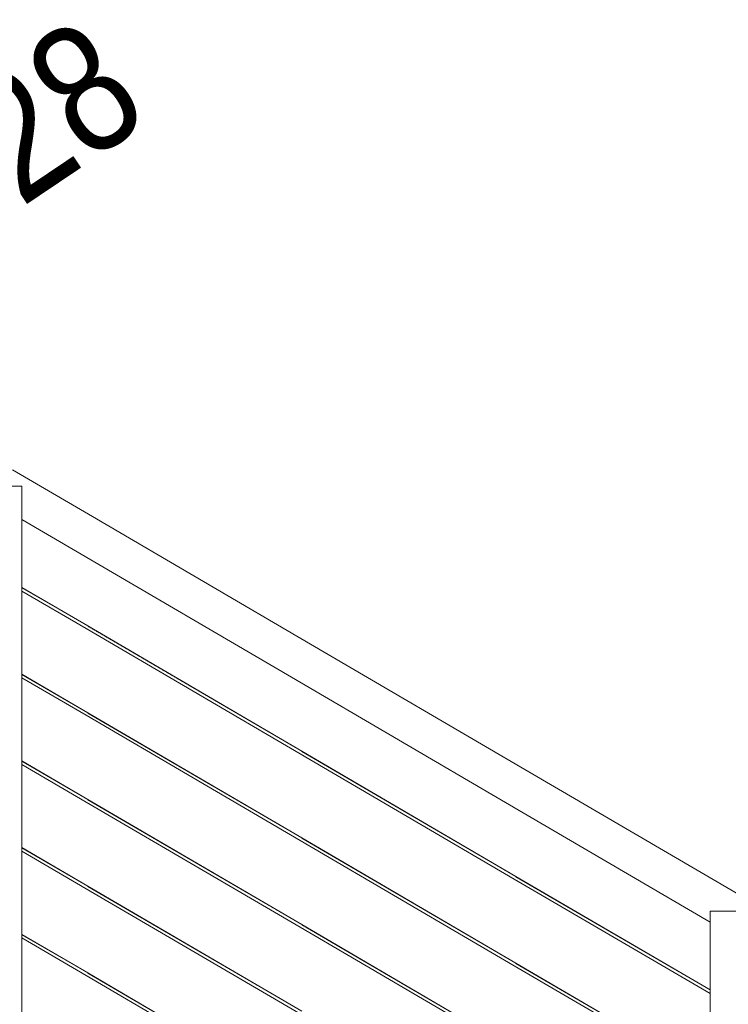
# Model space of a CAD drawing. Header units: millimetres. Extents: x -126680 to -83680, y 18016 to 39016.
# Tile 63 of 121: x -108397 to -107470, y 26654 to 27941. Entities that reach past the tile are written whole.
import ezdxf

# ---------------------------------------------------------------- set-up
doc = ezdxf.new("R2010")
doc.units = ezdxf.units.MM
doc.header["$MEASUREMENT"] = 0
doc.linetypes.add('Wipeout_Contour', pattern=[1000, 0, -1000])
doc.layers.add('Nowe_Konstrukcja - Schody', color=7, linetype='Continuous')
doc.layers.add('Nowe_Konstrukcja - Ściany zew', color=7, linetype='Continuous')
doc.layers.add('Nowe_Konstrukcja - Schody_Nr_pióra__101', color=250, linetype='Continuous', lineweight=13, true_color=0x333333)
doc.layers.add('Nowe_Tabelka_Nr_pióra__3', color=7, linetype='Continuous', lineweight=13)
doc.styles.add('STYL_AUTOMATYCZNY_2', font='arial.ttf', dxfattribs={"width": 0.8})

msp = doc.modelspace()

# ---------------------------------------------------------------- texts
at = {"layer": 'Nowe_Tabelka_Nr_pióra__3', "color": 7, "linetype": 'Continuous', "lineweight": 13, "insert": (-108307.5, 27750.8), "char_height": 167.188, "attachment_point": 8, "rotation": 33.8952, "line_spacing_factor": 0.938208, "style": 'STYL_AUTOMATYCZNY_2'}
msp.add_mtext('\\A1;{\\pqc;\\fArial|b0|i0|c238|p0;\\W0.800000;11 x 16,36\\P\\pqc;\\fArial|b0|i0|c238|p0;\\W0.800000;28}', dxfattribs=at)

# ---------------------------------------------------------------- wipeouts: each hides what was drawn before it
at = {"color": 254, "linetype": 'Wipeout_Contour', "lineweight": 0, "ltscale": 556092.68869}
msp.add_wipeout([(-108394, 26972.2), (-107644.1, 26533.9), (-107553.5, 26589.7), (-107750, 26704.5), (-108394, 27080.9)], dxfattribs=at).dxf.layer = 'Nowe_Konstrukcja - Ściany zew'

# ---------------------------------------------------------------- next in the draw order: wipeouts: each hides what was drawn before it
at = {"color": 254, "linetype": 'Wipeout_Contour', "lineweight": 0, "ltscale": 445183.525222}
msp.add_wipeout([(-108394, 26858.8), (-107738.6, 26475.8), (-107648, 26531.5), (-108394, 26967.5)], dxfattribs=at).dxf.layer = 'Nowe_Konstrukcja - Ściany zew'

# ---------------------------------------------------------------- next in the draw order: wipeouts: each hides what was drawn before it
at = {"color": 254, "linetype": 'Wipeout_Contour', "lineweight": 0, "ltscale": 445284.76607}
msp.add_wipeout([(-108394, 26854.2), (-108394, 26745.5), (-107833.1, 26417.7), (-107742.5, 26473.4)], dxfattribs=at).dxf.layer = 'Nowe_Konstrukcja - Ściany zew'

# ---------------------------------------------------------------- next in the draw order: wipeouts: each hides what was drawn before it
at = {"color": 254, "linetype": 'Wipeout_Contour', "lineweight": 0, "ltscale": 445386.329778}
msp.add_wipeout([(-108394, 26740.9), (-108394, 26632.2), (-107927.6, 26359.6), (-107836.9, 26415.3)], dxfattribs=at).dxf.layer = 'Nowe_Konstrukcja - Ściany zew'

# ---------------------------------------------------------------- next in the draw order: wipeouts: each hides what was drawn before it
at = {"color": 254, "linetype": 'Wipeout_Contour', "lineweight": 0, "ltscale": 777810.10507}
msp.add_wipeout([(-108394, 27085.5), (-107748, 26707.9), (-107549.6, 26592), (-107494, 26626.3), (-107494, 26668.2), (-107750, 26817.8), (-108394, 27194.2)], dxfattribs=at).dxf.layer = 'Nowe_Konstrukcja - Ściany zew'

# ---------------------------------------------------------------- next in the draw order: wipeouts: each hides what was drawn before it
at = {"color": 254, "linetype": 'Wipeout_Contour', "lineweight": 0, "ltscale": 667168.27954}
msp.add_wipeout([(-108394, 27287.5), (-108394, 27198.8), (-107748, 26821.3), (-107494, 26672.8), (-107494, 26761.6), (-107761.6, 26918)], dxfattribs=at).dxf.layer = 'Nowe_Konstrukcja - Ściany zew'

# ---------------------------------------------------------------- next in the draw order: wipeouts: each hides what was drawn before it
at = {"color": 254, "linetype": 'Wipeout_Contour', "lineweight": 0, "ltscale": 443695.68201}
msp.add_wipeout([(-107761.6, 26918), (-107494, 26761.6), (-107494, 26763.8), (-107760.6, 26919.6)], dxfattribs=at).dxf.layer = 'Nowe_Konstrukcja - Schody'
at = {"color": 254, "linetype": 'Wipeout_Contour', "lineweight": 0, "ltscale": 445579.527385}
msp.add_wipeout([(-108030, 26528.1), (-108029.7, 26528.6), (-108309.7, 26692.3), (-108310, 26691.8)], dxfattribs=at).dxf.layer = 'Nowe_Konstrukcja - Schody'

# ---------------------------------------------------------------- next in the draw order: wipeouts: each hides what was drawn before it
at = {"color": 254, "linetype": 'Wipeout_Contour', "lineweight": 0, "ltscale": 443695.687082}
msp.add_wipeout([(-107760.6, 26919.6), (-107494, 26763.8), (-107494, 26770.1), (-107757.9, 26924.3)], dxfattribs=at).dxf.layer = 'Nowe_Konstrukcja - Schody'
at = {"color": 254, "linetype": 'Wipeout_Contour', "lineweight": 0, "ltscale": 445576.787683}
msp.add_wipeout([(-108029, 26529.9), (-108028.3, 26531.1), (-108308.3, 26694.7), (-108309, 26693.5)], dxfattribs=at).dxf.layer = 'Nowe_Konstrukcja - Schody'

# ---------------------------------------------------------------- next in the draw order: wipeouts: each hides what was drawn before it
at = {"color": 254, "linetype": 'Wipeout_Contour', "lineweight": 0, "ltscale": 554467.933853}
msp.add_wipeout([(-107757.9, 26924.3), (-107494, 26770.1), (-107494, 26775.9), (-107487.9, 26775.9), (-107753.8, 26931.3)], dxfattribs=at).dxf.layer = 'Nowe_Konstrukcja - Schody'
at = {"color": 254, "linetype": 'Wipeout_Contour', "lineweight": 0, "ltscale": 445575.652901}
msp.add_wipeout([(-108028.3, 26531.1), (-108028, 26531.6), (-108308, 26695.2), (-108308.3, 26694.7)], dxfattribs=at).dxf.layer = 'Nowe_Konstrukcja - Schody'

# ---------------------------------------------------------------- next in the draw order: wipeouts: each hides what was drawn before it
at = {"color": 254, "linetype": 'Wipeout_Contour', "lineweight": 0, "ltscale": 444912.316803}
msp.add_wipeout([(-107761.6, 26918), (-107760.6, 26919.6), (-108040.6, 27083.3), (-108041.6, 27081.6)], dxfattribs=at).dxf.layer = 'Nowe_Konstrukcja - Schody'
at = {"color": 254, "linetype": 'Wipeout_Contour', "lineweight": 0, "ltscale": 443661.103326}
msp.add_wipeout([(-107749, 26939.6), (-107753.8, 26931.3), (-107487.9, 26775.9), (-107469, 26775.9)], dxfattribs=at).dxf.layer = 'Nowe_Konstrukcja - Schody'

# ---------------------------------------------------------------- next in the draw order: wipeouts: each hides what was drawn before it
at = {"color": 254, "linetype": 'Wipeout_Contour', "lineweight": 0, "ltscale": 444908.218223}
msp.add_wipeout([(-107760.6, 26919.6), (-107757.9, 26924.3), (-108037.9, 27087.9), (-108040.6, 27083.3)], dxfattribs=at).dxf.layer = 'Nowe_Konstrukcja - Schody'
at = {"color": 254, "linetype": 'Wipeout_Contour', "lineweight": 0, "ltscale": 443634.71922}
msp.add_wipeout([(-107469, 26775.9), (-107464.2, 26784.2), (-107744.2, 26947.8), (-107749, 26939.6)], dxfattribs=at).dxf.layer = 'Nowe_Konstrukcja - Schody'

# ---------------------------------------------------------------- next in the draw order: wipeouts: each hides what was drawn before it
at = {"color": 254, "linetype": 'Wipeout_Contour', "lineweight": 0, "ltscale": 444900.646132}
msp.add_wipeout([(-107757.9, 26924.3), (-107753.8, 26931.3), (-108033.8, 27094.9), (-108037.9, 27087.9)], dxfattribs=at).dxf.layer = 'Nowe_Konstrukcja - Schody'
at = {"color": 254, "linetype": 'Wipeout_Contour', "lineweight": 0, "ltscale": 443624.805354}
msp.add_wipeout([(-107464.2, 26784.2), (-107460.1, 26791.2), (-107740.1, 26954.8), (-107744.2, 26947.8)], dxfattribs=at).dxf.layer = 'Nowe_Konstrukcja - Schody'
at = {"color": 254, "linetype": 'Wipeout_Contour', "lineweight": 0, "ltscale": 553129.361801}
msp.add_wipeout([(-107494, 26775.9), (-107494, 25875.9), (-107469, 25875.9), (-107444, 25875.9), (-107444, 26775.9)], dxfattribs=at).dxf.layer = 'Nowe_Konstrukcja - Schody'

# ---------------------------------------------------------------- next in the draw order: wipeouts: each hides what was drawn before it
at = {"color": 254, "linetype": 'Wipeout_Contour', "lineweight": 0, "ltscale": 446157.854332}
msp.add_wipeout([(-108041.6, 27081.6), (-108040.6, 27083.3), (-108320.6, 27246.9), (-108321.6, 27245.2)], dxfattribs=at).dxf.layer = 'Nowe_Konstrukcja - Schody'
at = {"color": 254, "linetype": 'Wipeout_Contour', "lineweight": 0, "ltscale": 444890.754901}
msp.add_wipeout([(-107753.8, 26931.3), (-107749, 26939.6), (-108029, 27103.2), (-108033.8, 27094.9)], dxfattribs=at).dxf.layer = 'Nowe_Konstrukcja - Schody'
at = {"color": 254, "linetype": 'Wipeout_Contour', "lineweight": 0, "ltscale": 443617.219284}
msp.add_wipeout([(-107460.1, 26791.2), (-107457.3, 26795.9), (-107737.3, 26959.5), (-107740.1, 26954.8)], dxfattribs=at).dxf.layer = 'Nowe_Konstrukcja - Schody'

# ---------------------------------------------------------------- next in the draw order: wipeouts: each hides what was drawn before it
at = {"color": 254, "linetype": 'Wipeout_Contour', "lineweight": 0, "ltscale": 446153.767194}
msp.add_wipeout([(-108040.6, 27083.3), (-108037.9, 27087.9), (-108317.9, 27251.6), (-108320.6, 27246.9)], dxfattribs=at).dxf.layer = 'Nowe_Konstrukcja - Schody'
at = {"color": 254, "linetype": 'Wipeout_Contour', "lineweight": 0, "ltscale": 444880.051504}
msp.add_wipeout([(-107749, 26939.6), (-107744.2, 26947.8), (-108024.2, 27111.5), (-108029, 27103.2)], dxfattribs=at).dxf.layer = 'Nowe_Konstrukcja - Schody'
at = {"color": 254, "linetype": 'Wipeout_Contour', "lineweight": 0, "ltscale": 443613.114328}
msp.add_wipeout([(-107457.3, 26795.9), (-107456.4, 26797.5), (-107736.4, 26961.1), (-107737.3, 26959.5)], dxfattribs=at).dxf.layer = 'Nowe_Konstrukcja - Schody'

# ---------------------------------------------------------------- next in the draw order: wipeouts: each hides what was drawn before it
at = {"color": 254, "linetype": 'Wipeout_Contour', "lineweight": 0, "ltscale": 446146.216241}
msp.add_wipeout([(-108037.9, 27087.9), (-108033.8, 27094.9), (-108313.8, 27258.6), (-108317.9, 27251.6)], dxfattribs=at).dxf.layer = 'Nowe_Konstrukcja - Schody'
at = {"color": 254, "linetype": 'Wipeout_Contour', "lineweight": 0, "ltscale": 444870.165435}
msp.add_wipeout([(-107744.2, 26947.8), (-107740.1, 26954.8), (-108020.1, 27118.5), (-108024.2, 27111.5)], dxfattribs=at).dxf.layer = 'Nowe_Konstrukcja - Schody'

# ---------------------------------------------------------------- next in the draw order: wipeouts: each hides what was drawn before it
at = {"color": 254, "linetype": 'Wipeout_Contour', "lineweight": 0, "ltscale": 446942.790944}
msp.add_wipeout([(-108320.6, 27246.9), (-108394, 27289.8), (-108394, 27287.5), (-108321.6, 27245.2)], dxfattribs=at).dxf.layer = 'Nowe_Konstrukcja - Schody'
at = {"color": 254, "linetype": 'Wipeout_Contour', "lineweight": 0, "ltscale": 446136.352624}
msp.add_wipeout([(-108033.8, 27094.9), (-108029, 27103.2), (-108309, 27266.8), (-108313.8, 27258.6)], dxfattribs=at).dxf.layer = 'Nowe_Konstrukcja - Schody'
at = {"color": 254, "linetype": 'Wipeout_Contour', "lineweight": 0, "ltscale": 444862.600636}
msp.add_wipeout([(-107740.1, 26954.8), (-107737.3, 26959.5), (-108017.3, 27123.1), (-108020.1, 27118.5)], dxfattribs=at).dxf.layer = 'Nowe_Konstrukcja - Schody'

# ---------------------------------------------------------------- next in the draw order: wipeouts: each hides what was drawn before it
at = {"color": 254, "linetype": 'Wipeout_Contour', "lineweight": 0, "ltscale": 446942.793983}
msp.add_wipeout([(-108317.9, 27251.6), (-108394, 27296), (-108394, 27289.8), (-108320.6, 27246.9)], dxfattribs=at).dxf.layer = 'Nowe_Konstrukcja - Schody'
at = {"color": 254, "linetype": 'Wipeout_Contour', "lineweight": 0, "ltscale": 446125.679108}
msp.add_wipeout([(-108029, 27103.2), (-108024.2, 27111.5), (-108304.2, 27275.1), (-108309, 27266.8)], dxfattribs=at).dxf.layer = 'Nowe_Konstrukcja - Schody'
at = {"color": 254, "linetype": 'Wipeout_Contour', "lineweight": 0, "ltscale": 444858.507191}
msp.add_wipeout([(-107737.3, 26959.5), (-107736.4, 26961.1), (-108016.4, 27124.8), (-108017.3, 27123.1)], dxfattribs=at).dxf.layer = 'Nowe_Konstrukcja - Schody'

# ---------------------------------------------------------------- next in the draw order: wipeouts: each hides what was drawn before it
at = {"color": 254, "linetype": 'Wipeout_Contour', "lineweight": 0, "ltscale": 446942.83328}
msp.add_wipeout([(-108313.8, 27258.6), (-108394, 27305.4), (-108394, 27296), (-108317.9, 27251.6)], dxfattribs=at).dxf.layer = 'Nowe_Konstrukcja - Schody'
at = {"color": 254, "linetype": 'Wipeout_Contour', "lineweight": 0, "ltscale": 446115.820641}
msp.add_wipeout([(-108024.2, 27111.5), (-108020.1, 27118.5), (-108300.1, 27282.1), (-108304.2, 27275.1)], dxfattribs=at).dxf.layer = 'Nowe_Konstrukcja - Schody'

# ---------------------------------------------------------------- next in the draw order: wipeouts: each hides what was drawn before it
at = {"color": 254, "linetype": 'Wipeout_Contour', "lineweight": 0, "ltscale": 446942.903489}
msp.add_wipeout([(-108309, 27266.8), (-108394, 27316.5), (-108394, 27305.4), (-108313.8, 27258.6)], dxfattribs=at).dxf.layer = 'Nowe_Konstrukcja - Schody'
at = {"color": 254, "linetype": 'Wipeout_Contour', "lineweight": 0, "ltscale": 446108.276963}
msp.add_wipeout([(-108020.1, 27118.5), (-108017.3, 27123.1), (-108297.3, 27286.8), (-108300.1, 27282.1)], dxfattribs=at).dxf.layer = 'Nowe_Konstrukcja - Schody'

# ---------------------------------------------------------------- next in the draw order: wipeouts: each hides what was drawn before it
at = {"color": 254, "linetype": 'Wipeout_Contour', "lineweight": 0, "ltscale": 446942.993477}
msp.add_wipeout([(-108394, 27327.6), (-108394, 27316.5), (-108309, 27266.8), (-108304.2, 27275.1)], dxfattribs=at).dxf.layer = 'Nowe_Konstrukcja - Schody'
at = {"color": 254, "linetype": 'Wipeout_Contour', "lineweight": 0, "ltscale": 446104.194947}
msp.add_wipeout([(-108017.3, 27123.1), (-108016.4, 27124.8), (-108296.4, 27288.4), (-108297.3, 27286.8)], dxfattribs=at).dxf.layer = 'Nowe_Konstrukcja - Schody'

# ---------------------------------------------------------------- next in the draw order: wipeouts: each hides what was drawn before it
at = {"color": 254, "linetype": 'Wipeout_Contour', "lineweight": 0, "ltscale": 782347.48398}
msp.add_wipeout([(-108414.2, 27339.4), (-108400, 27331.1), (-108394, 27331.1), (-108394, 27327.6), (-108304.2, 27275.1), (-108300.1, 27282.1), (-108410.1, 27346.4)], dxfattribs=at).dxf.layer = 'Nowe_Konstrukcja - Schody'

# ---------------------------------------------------------------- next in the draw order: wipeouts: each hides what was drawn before it
at = {"color": 254, "linetype": 'Wipeout_Contour', "lineweight": 0, "ltscale": 446975.944138}
msp.add_wipeout([(-108300.1, 27282.1), (-108297.3, 27286.8), (-108407.3, 27351.1), (-108410.1, 27346.4)], dxfattribs=at).dxf.layer = 'Nowe_Konstrukcja - Schody'

# ---------------------------------------------------------------- next in the draw order: wipeouts: each hides what was drawn before it
at = {"color": 254, "linetype": 'Wipeout_Contour', "lineweight": 0, "ltscale": 446971.870035}
msp.add_wipeout([(-108297.3, 27286.8), (-108296.4, 27288.4), (-108406.4, 27352.7), (-108407.3, 27351.1)], dxfattribs=at).dxf.layer = 'Nowe_Konstrukcja - Schody'

# ---------------------------------------------------------------- next in the draw order: wipeouts: each hides what was drawn before it
at = {"color": 254, "linetype": 'Wipeout_Contour', "lineweight": 0, "ltscale": 446779.800748}
msp.add_wipeout([(-108444, 27331.1), (-108444, 26366.8), (-108394, 26366.8), (-108394, 27331.1)], dxfattribs=at).dxf.layer = 'Nowe_Konstrukcja - Schody'

# ---------------------------------------------------------------- next in the draw order: linework, layer by layer
at = {"layer": 'Nowe_Konstrukcja - Schody_Nr_pióra__101', "color": 250, "linetype": 'Continuous', "lineweight": 13, "true_color": 0x333333}
for p, q in [((-108296.4, 27288.4), (-108406.4, 27352.7)), ((-108444, 27331.1), (-108394, 27331.1)), ((-108321.6, 27245.2), (-108394, 27287.5))]:
    msp.add_line(p, q, dxfattribs=at)

# ---------------------------------------------------------------- next in the draw order: wipeouts: each hides what was drawn before it
at = {"color": 254, "linetype": 'Wipeout_Contour', "lineweight": 0, "ltscale": 446388.417369}
msp.add_wipeout([(-108309.7, 26692.3), (-108394, 26741.5), (-108394, 26740.9), (-108310, 26691.8)], dxfattribs=at).dxf.layer = 'Nowe_Konstrukcja - Schody'

# ---------------------------------------------------------------- next in the draw order: wipeouts: each hides what was drawn before it
at = {"color": 254, "linetype": 'Wipeout_Contour', "lineweight": 0, "ltscale": 446388.383249}
msp.add_wipeout([(-108308.3, 26694.7), (-108394, 26744.8), (-108394, 26743.2), (-108309, 26693.5)], dxfattribs=at).dxf.layer = 'Nowe_Konstrukcja - Schody'

# ---------------------------------------------------------------- next in the draw order: wipeouts: each hides what was drawn before it
at = {"color": 254, "linetype": 'Wipeout_Contour', "lineweight": 0, "ltscale": 446388.377442}
msp.add_wipeout([(-108308, 26695.2), (-108394, 26745.5), (-108394, 26744.8), (-108308.3, 26694.7)], dxfattribs=at).dxf.layer = 'Nowe_Konstrukcja - Schody'

# ---------------------------------------------------------------- next in the draw order: wipeouts: each hides what was drawn before it
at = {"color": 254, "linetype": 'Wipeout_Contour', "lineweight": 0, "ltscale": 445688.037582}
msp.add_wipeout([(-108030, 26641.5), (-108029.7, 26642), (-108309.7, 26805.6), (-108310, 26805.1)], dxfattribs=at).dxf.layer = 'Nowe_Konstrukcja - Schody'

# ---------------------------------------------------------------- next in the draw order: wipeouts: each hides what was drawn before it
at = {"color": 254, "linetype": 'Wipeout_Contour', "lineweight": 0, "ltscale": 445685.307028}
msp.add_wipeout([(-108029, 26643.2), (-108028.3, 26644.4), (-108308.3, 26808), (-108309, 26806.8)], dxfattribs=at).dxf.layer = 'Nowe_Konstrukcja - Schody'

# ---------------------------------------------------------------- next in the draw order: wipeouts: each hides what was drawn before it
at = {"color": 254, "linetype": 'Wipeout_Contour', "lineweight": 0, "ltscale": 445684.176035}
msp.add_wipeout([(-108028.3, 26644.4), (-108028, 26644.9), (-108308, 26808.6), (-108308.3, 26808)], dxfattribs=at).dxf.layer = 'Nowe_Konstrukcja - Schody'

# ---------------------------------------------------------------- next in the draw order: linework, layer by layer
at = {"layer": 'Nowe_Konstrukcja - Schody_Nr_pióra__101', "color": 250, "linetype": 'Continuous', "lineweight": 13, "true_color": 0x333333}
for p, q in [((-108308, 26695.2), (-108394, 26745.5)), ((-108310, 26691.8), (-108394, 26740.9))]:
    msp.add_line(p, q, dxfattribs=at)

# ---------------------------------------------------------------- next in the draw order: wipeouts: each hides what was drawn before it
at = {"color": 254, "linetype": 'Wipeout_Contour', "lineweight": 0, "ltscale": 446497.163346}
msp.add_wipeout([(-108309.7, 26805.6), (-108394, 26854.9), (-108394, 26854.2), (-108310, 26805.1)], dxfattribs=at).dxf.layer = 'Nowe_Konstrukcja - Schody'
at = {"color": 254, "linetype": 'Wipeout_Contour', "lineweight": 0, "ltscale": 444552.475445}
msp.add_wipeout([(-107750, 26591.2), (-107749.7, 26591.7), (-108029.7, 26755.3), (-108030, 26754.8)], dxfattribs=at).dxf.layer = 'Nowe_Konstrukcja - Schody'

# ---------------------------------------------------------------- next in the draw order: wipeouts: each hides what was drawn before it
at = {"color": 254, "linetype": 'Wipeout_Contour', "lineweight": 0, "ltscale": 446497.13914}
msp.add_wipeout([(-108308.3, 26808), (-108394, 26858.1), (-108394, 26856.5), (-108309, 26806.8)], dxfattribs=at).dxf.layer = 'Nowe_Konstrukcja - Schody'
at = {"color": 254, "linetype": 'Wipeout_Contour', "lineweight": 0, "ltscale": 444549.746419}
msp.add_wipeout([(-107749, 26592.9), (-107748.3, 26594.1), (-108028.3, 26757.7), (-108029, 26756.5)], dxfattribs=at).dxf.layer = 'Nowe_Konstrukcja - Schody'

# ---------------------------------------------------------------- next in the draw order: wipeouts: each hides what was drawn before it
at = {"color": 254, "linetype": 'Wipeout_Contour', "lineweight": 0, "ltscale": 446497.137444}
msp.add_wipeout([(-108308, 26808.6), (-108394, 26858.8), (-108394, 26858.1), (-108308.3, 26808)], dxfattribs=at).dxf.layer = 'Nowe_Konstrukcja - Schody'
at = {"color": 254, "linetype": 'Wipeout_Contour', "lineweight": 0, "ltscale": 444548.616058}
msp.add_wipeout([(-107748.3, 26594.1), (-107748, 26594.6), (-108028, 26758.3), (-108028.3, 26757.7)], dxfattribs=at).dxf.layer = 'Nowe_Konstrukcja - Schody'

# ---------------------------------------------------------------- next in the draw order: linework, layer by layer
at = {"layer": 'Nowe_Konstrukcja - Schody_Nr_pióra__101', "color": 250, "linetype": 'Continuous', "lineweight": 13, "true_color": 0x333333}
for p, q in [((-108030, 26528.1), (-108310, 26691.8)), ((-108028, 26531.6), (-108308, 26695.2))]:
    msp.add_line(p, q, dxfattribs=at)

# ---------------------------------------------------------------- next in the draw order: wipeouts: each hides what was drawn before it
at = {"color": 254, "linetype": 'Wipeout_Contour', "lineweight": 0, "ltscale": 445796.982366}
msp.add_wipeout([(-108030, 26754.8), (-108029.7, 26755.3), (-108309.7, 26918.9), (-108310, 26918.4)], dxfattribs=at).dxf.layer = 'Nowe_Konstrukcja - Schody'
at = {"color": 254, "linetype": 'Wipeout_Contour', "lineweight": 0, "ltscale": 443470.560696}
msp.add_wipeout([(-107750, 26704.5), (-107494, 26554.9), (-107494, 26555.6), (-107749.7, 26705)], dxfattribs=at).dxf.layer = 'Nowe_Konstrukcja - Schody'

# ---------------------------------------------------------------- next in the draw order: wipeouts: each hides what was drawn before it
at = {"color": 254, "linetype": 'Wipeout_Contour', "lineweight": 0, "ltscale": 445794.260958}
msp.add_wipeout([(-108029, 26756.5), (-108028.3, 26757.7), (-108308.3, 26921.4), (-108309, 26920.2)], dxfattribs=at).dxf.layer = 'Nowe_Konstrukcja - Schody'
at = {"color": 254, "linetype": 'Wipeout_Contour', "lineweight": 0, "ltscale": 443470.542191}
msp.add_wipeout([(-107749, 26706.2), (-107494, 26557.2), (-107494, 26558.8), (-107748.3, 26707.4)], dxfattribs=at).dxf.layer = 'Nowe_Konstrukcja - Schody'

# ---------------------------------------------------------------- next in the draw order: wipeouts: each hides what was drawn before it
at = {"color": 254, "linetype": 'Wipeout_Contour', "lineweight": 0, "ltscale": 445793.133753}
msp.add_wipeout([(-108028.3, 26757.7), (-108028, 26758.3), (-108308, 26921.9), (-108308.3, 26921.4)], dxfattribs=at).dxf.layer = 'Nowe_Konstrukcja - Schody'
at = {"color": 254, "linetype": 'Wipeout_Contour', "lineweight": 0, "ltscale": 443470.531752}
msp.add_wipeout([(-107748.3, 26707.4), (-107494, 26558.8), (-107494, 26559.5), (-107748, 26707.9)], dxfattribs=at).dxf.layer = 'Nowe_Konstrukcja - Schody'

# ---------------------------------------------------------------- next in the draw order: linework, layer by layer
at = {"layer": 'Nowe_Konstrukcja - Schody_Nr_pióra__101', "color": 250, "linetype": 'Continuous', "lineweight": 13, "true_color": 0x333333}
for p, q in [((-108308, 26808.6), (-108394, 26858.8)), ((-108310, 26805.1), (-108394, 26854.2))]:
    msp.add_line(p, q, dxfattribs=at)

# ---------------------------------------------------------------- next in the draw order: wipeouts: each hides what was drawn before it
at = {"color": 254, "linetype": 'Wipeout_Contour', "lineweight": 0, "ltscale": 446606.343006}
msp.add_wipeout([(-108309.7, 26918.9), (-108394, 26968.2), (-108394, 26967.5), (-108310, 26918.4)], dxfattribs=at).dxf.layer = 'Nowe_Konstrukcja - Schody'
at = {"color": 254, "linetype": 'Wipeout_Contour', "lineweight": 0, "ltscale": 444661.493313}
msp.add_wipeout([(-107750, 26704.5), (-107749.7, 26705), (-108029.7, 26868.6), (-108030, 26868.1)], dxfattribs=at).dxf.layer = 'Nowe_Konstrukcja - Schody'

# ---------------------------------------------------------------- next in the draw order: wipeouts: each hides what was drawn before it
at = {"color": 254, "linetype": 'Wipeout_Contour', "lineweight": 0, "ltscale": 446606.328709}
msp.add_wipeout([(-108308.3, 26921.4), (-108394, 26971.5), (-108394, 26969.8), (-108309, 26920.2)], dxfattribs=at).dxf.layer = 'Nowe_Konstrukcja - Schody'
at = {"color": 254, "linetype": 'Wipeout_Contour', "lineweight": 0, "ltscale": 444658.773456}
msp.add_wipeout([(-107749, 26706.2), (-107748.3, 26707.4), (-108028.3, 26871.1), (-108029, 26869.9)], dxfattribs=at).dxf.layer = 'Nowe_Konstrukcja - Schody'

# ---------------------------------------------------------------- next in the draw order: wipeouts: each hides what was drawn before it
at = {"color": 254, "linetype": 'Wipeout_Contour', "lineweight": 0, "ltscale": 446606.331122}
msp.add_wipeout([(-108308, 26921.9), (-108394, 26972.2), (-108394, 26971.5), (-108308.3, 26921.4)], dxfattribs=at).dxf.layer = 'Nowe_Konstrukcja - Schody'
at = {"color": 254, "linetype": 'Wipeout_Contour', "lineweight": 0, "ltscale": 444657.646894}
msp.add_wipeout([(-107748.3, 26707.4), (-107748, 26707.9), (-108028, 26871.6), (-108028.3, 26871.1)], dxfattribs=at).dxf.layer = 'Nowe_Konstrukcja - Schody'

# ---------------------------------------------------------------- next in the draw order: linework, layer by layer
at = {"layer": 'Nowe_Konstrukcja - Schody_Nr_pióra__101', "color": 250, "linetype": 'Continuous', "lineweight": 13, "true_color": 0x333333}
for p, q in [((-108030, 26641.5), (-108310, 26805.1)), ((-108028, 26644.9), (-108308, 26808.6))]:
    msp.add_line(p, q, dxfattribs=at)

# ---------------------------------------------------------------- next in the draw order: wipeouts: each hides what was drawn before it
at = {"color": 254, "linetype": 'Wipeout_Contour', "lineweight": 0, "ltscale": 445906.361417}
msp.add_wipeout([(-108030, 26868.1), (-108029.7, 26868.6), (-108309.7, 27032.3), (-108310, 27031.8)], dxfattribs=at).dxf.layer = 'Nowe_Konstrukcja - Schody'
at = {"color": 254, "linetype": 'Wipeout_Contour', "lineweight": 0, "ltscale": 443579.667712}
msp.add_wipeout([(-107750, 26817.8), (-107494, 26668.2), (-107494, 26668.9), (-107749.7, 26818.3)], dxfattribs=at).dxf.layer = 'Nowe_Konstrukcja - Schody'

# ---------------------------------------------------------------- next in the draw order: wipeouts: each hides what was drawn before it
at = {"color": 254, "linetype": 'Wipeout_Contour', "lineweight": 0, "ltscale": 445903.649153}
msp.add_wipeout([(-108029, 26869.9), (-108028.3, 26871.1), (-108308.3, 27034.7), (-108309, 27033.5)], dxfattribs=at).dxf.layer = 'Nowe_Konstrukcja - Schody'
at = {"color": 254, "linetype": 'Wipeout_Contour', "lineweight": 0, "ltscale": 443579.659199}
msp.add_wipeout([(-107749, 26819.6), (-107494, 26670.5), (-107494, 26672.2), (-107748.3, 26820.8)], dxfattribs=at).dxf.layer = 'Nowe_Konstrukcja - Schody'

# ---------------------------------------------------------------- next in the draw order: wipeouts: each hides what was drawn before it
at = {"color": 254, "linetype": 'Wipeout_Contour', "lineweight": 0, "ltscale": 445902.525735}
msp.add_wipeout([(-108028.3, 26871.1), (-108028, 26871.6), (-108308, 27035.2), (-108308.3, 27034.7)], dxfattribs=at).dxf.layer = 'Nowe_Konstrukcja - Schody'
at = {"color": 254, "linetype": 'Wipeout_Contour', "lineweight": 0, "ltscale": 443579.652883}
msp.add_wipeout([(-107748.3, 26820.8), (-107494, 26672.2), (-107494, 26672.8), (-107748, 26821.3)], dxfattribs=at).dxf.layer = 'Nowe_Konstrukcja - Schody'

# ---------------------------------------------------------------- next in the draw order: linework, layer by layer
at = {"layer": 'Nowe_Konstrukcja - Schody_Nr_pióra__101', "color": 250, "linetype": 'Continuous', "lineweight": 13, "true_color": 0x333333}
for p, q in [((-108308, 26921.9), (-108394, 26972.2)), ((-108310, 26918.4), (-108394, 26967.5)), ((-107456.4, 26797.5), (-107736.4, 26961.1)), ((-107494, 26775.9), (-107444, 26775.9)), ((-107494, 25875.9), (-107494, 26775.9)), ((-107750, 26591.2), (-108030, 26754.8)), ((-107748, 26594.6), (-108028, 26758.3)), ((-107494, 26554.9), (-107750, 26704.5)), ((-107494, 26559.5), (-107748, 26707.9))]:
    msp.add_line(p, q, dxfattribs=at)

# ---------------------------------------------------------------- next in the draw order: wipeouts: each hides what was drawn before it
at = {"color": 254, "linetype": 'Wipeout_Contour', "lineweight": 0, "ltscale": 446715.956031}
msp.add_wipeout([(-108309.7, 27032.3), (-108394, 27081.5), (-108394, 27080.9), (-108310, 27031.8)], dxfattribs=at).dxf.layer = 'Nowe_Konstrukcja - Schody'
at = {"color": 254, "linetype": 'Wipeout_Contour', "lineweight": 0, "ltscale": 444770.946521}
msp.add_wipeout([(-107750, 26817.8), (-107749.7, 26818.3), (-108029.7, 26982), (-108030, 26981.5)], dxfattribs=at).dxf.layer = 'Nowe_Konstrukcja - Schody'

# ---------------------------------------------------------------- next in the draw order: wipeouts: each hides what was drawn before it
at = {"color": 254, "linetype": 'Wipeout_Contour', "lineweight": 0, "ltscale": 446715.951638}
msp.add_wipeout([(-108308.3, 27034.7), (-108394, 27084.8), (-108394, 27083.2), (-108309, 27033.5)], dxfattribs=at).dxf.layer = 'Nowe_Konstrukcja - Schody'
at = {"color": 254, "linetype": 'Wipeout_Contour', "lineweight": 0, "ltscale": 444768.235832}
msp.add_wipeout([(-107749, 26819.6), (-107748.3, 26820.8), (-108028.3, 26984.4), (-108029, 26983.2)], dxfattribs=at).dxf.layer = 'Nowe_Konstrukcja - Schody'

# ---------------------------------------------------------------- next in the draw order: wipeouts: each hides what was drawn before it
at = {"color": 254, "linetype": 'Wipeout_Contour', "lineweight": 0, "ltscale": 446715.958158}
msp.add_wipeout([(-108308, 27035.2), (-108394, 27085.5), (-108394, 27084.8), (-108308.3, 27034.7)], dxfattribs=at).dxf.layer = 'Nowe_Konstrukcja - Schody'
at = {"color": 254, "linetype": 'Wipeout_Contour', "lineweight": 0, "ltscale": 444767.113066}
msp.add_wipeout([(-107748.3, 26820.8), (-107748, 26821.3), (-108028, 26984.9), (-108028.3, 26984.4)], dxfattribs=at).dxf.layer = 'Nowe_Konstrukcja - Schody'

# ---------------------------------------------------------------- next in the draw order: linework, layer by layer
at = {"layer": 'Nowe_Konstrukcja - Schody_Nr_pióra__101', "color": 250, "linetype": 'Continuous', "lineweight": 13, "true_color": 0x333333}
for p, q in [((-107736.4, 26961.1), (-108016.4, 27124.8)), ((-108028, 26758.3), (-108308, 26921.9)), ((-108030, 26754.8), (-108310, 26918.4)), ((-107494, 26761.6), (-107761.6, 26918)), ((-107748, 26707.9), (-108028, 26871.6)), ((-107750, 26704.5), (-108030, 26868.1)), ((-107494, 26668.2), (-107750, 26817.8)), ((-107494, 26672.8), (-107748, 26821.3))]:
    msp.add_line(p, q, dxfattribs=at)

# ---------------------------------------------------------------- next in the draw order: wipeouts: each hides what was drawn before it
at = {"color": 254, "linetype": 'Wipeout_Contour', "lineweight": 0, "ltscale": 446016.174416}
msp.add_wipeout([(-108030, 26981.5), (-108029.7, 26982), (-108309.7, 27145.6), (-108310, 27145.1)], dxfattribs=at).dxf.layer = 'Nowe_Konstrukcja - Schody'

# ---------------------------------------------------------------- next in the draw order: wipeouts: each hides what was drawn before it
at = {"color": 254, "linetype": 'Wipeout_Contour', "lineweight": 0, "ltscale": 446013.471294}
msp.add_wipeout([(-108029, 26983.2), (-108028.3, 26984.4), (-108308.3, 27148), (-108309, 27146.8)], dxfattribs=at).dxf.layer = 'Nowe_Konstrukcja - Schody'

# ---------------------------------------------------------------- next in the draw order: wipeouts: each hides what was drawn before it
at = {"color": 254, "linetype": 'Wipeout_Contour', "lineweight": 0, "ltscale": 446012.351663}
msp.add_wipeout([(-108028.3, 26984.4), (-108028, 26984.9), (-108308, 27148.6), (-108308.3, 27148)], dxfattribs=at).dxf.layer = 'Nowe_Konstrukcja - Schody'

# ---------------------------------------------------------------- next in the draw order: linework, layer by layer
at = {"layer": 'Nowe_Konstrukcja - Schody_Nr_pióra__101', "color": 250, "linetype": 'Continuous', "lineweight": 13, "true_color": 0x333333}
for p, q in [((-108016.4, 27124.8), (-108296.4, 27288.4)), ((-108308, 27035.2), (-108394, 27085.5)), ((-108310, 27031.8), (-108394, 27080.9)), ((-107761.6, 26918), (-108041.6, 27081.6)), ((-108030, 26868.1), (-108310, 27031.8)), ((-108028, 26871.6), (-108308, 27035.2)), ((-107748, 26821.3), (-108028, 26984.9)), ((-107750, 26817.8), (-108030, 26981.5))]:
    msp.add_line(p, q, dxfattribs=at)

# ---------------------------------------------------------------- next in the draw order: wipeouts: each hides what was drawn before it
at = {"color": 254, "linetype": 'Wipeout_Contour', "lineweight": 0, "ltscale": 446826.002102}
msp.add_wipeout([(-108309.7, 27145.6), (-108394, 27194.9), (-108394, 27194.2), (-108310, 27145.1)], dxfattribs=at).dxf.layer = 'Nowe_Konstrukcja - Schody'

# ---------------------------------------------------------------- next in the draw order: wipeouts: each hides what was drawn before it
at = {"color": 254, "linetype": 'Wipeout_Contour', "lineweight": 0, "ltscale": 446826.007608}
msp.add_wipeout([(-108308.3, 27148), (-108394, 27198.1), (-108394, 27196.5), (-108309, 27146.8)], dxfattribs=at).dxf.layer = 'Nowe_Konstrukcja - Schody'

# ---------------------------------------------------------------- next in the draw order: wipeouts: each hides what was drawn before it
at = {"color": 254, "linetype": 'Wipeout_Contour', "lineweight": 0, "ltscale": 446826.018233}
msp.add_wipeout([(-108308, 27148.6), (-108394, 27198.8), (-108394, 27198.1), (-108308.3, 27148)], dxfattribs=at).dxf.layer = 'Nowe_Konstrukcja - Schody'

# ---------------------------------------------------------------- next in the draw order: linework, layer by layer
at = {"layer": 'Nowe_Konstrukcja - Schody_Nr_pióra__101', "color": 250, "linetype": 'Continuous', "lineweight": 13, "true_color": 0x333333}
for p, q in [((-108394, 26366.8), (-108394, 27331.1)), ((-108041.6, 27081.6), (-108321.6, 27245.2)), ((-108308, 27148.6), (-108394, 27198.8)), ((-108310, 27145.1), (-108394, 27194.2)), ((-108030, 26981.5), (-108310, 27145.1)), ((-108028, 26984.9), (-108308, 27148.6))]:
    msp.add_line(p, q, dxfattribs=at)

doc.saveas('drawing.dxf')
